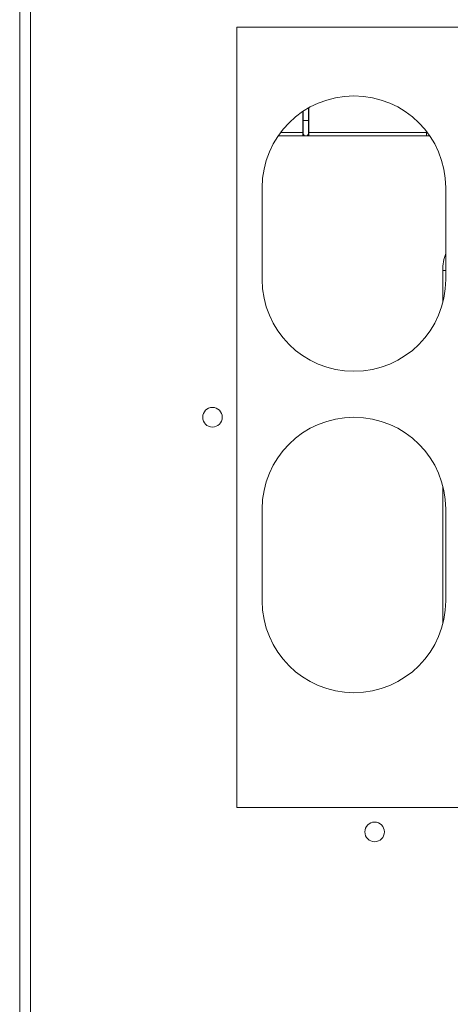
# Model space of a CAD drawing. Extents: x 4774 to 8448, y 27273 to 31291.
# Tile 93 of 101: x 5894 to 6035, y 30722 to 31044. Entities that reach past the tile are written whole.
import ezdxf

# ---------------------------------------------------------------- set-up
doc = ezdxf.new("R2010")
doc.units = 0
doc.header["$LTSCALE"] = 7.5
doc.header["$MEASUREMENT"] = 0
doc.layers.get('0').update_dxf_attribs({"linetype": 'CONTINUOUS', "lineweight": 18})

msp = doc.modelspace()

# ---------------------------------------------------------------- linework, layer by layer
at = {"linetype": 'Continuous'}
for p, q in [((5894.176, 31249.071), (5894.176, 30369.071)), ((5897.676, 31249.071), (5897.676, 30369.071)), ((5965.176, 30786.571), (5965.176, 31041.571)), ((5965.176, 31041.571), (6355.176, 31041.571)), ((5988.576, 31006.571), (5988.576, 31015.128)), ((5988.676, 31006.071), (5988.676, 31015.179)), ((5986.676, 31006.071), (5986.676, 31013.915)), ((5986.776, 31006.571), (5986.776, 31013.98)), ((5988.576, 31011.071), (5986.776, 31011.071)), ((5986.776, 31006.071), (5978.744, 31006.071)), ((5979.453, 31007.071), (5986.676, 31007.071)), ((5986.776, 31006.071), (5986.726, 31006.302)), ((5987.276, 31006.071), (5986.776, 31006.571)), ((5986.776, 31006.071), (5988.576, 31006.071)), ((5988.576, 31006.571), (5988.076, 31006.071)), ((5988.627, 31006.302), (5988.576, 31006.071)), ((6028.108, 31006.071), (5988.576, 31006.071)), ((5988.676, 31007.071), (6027.176, 31007.071)), ((6027.176, 31007.347), (6027.176, 31006.071)), ((5973.426, 30989.071), (5973.426, 30959.071)), ((6033.426, 30959.071), (6033.426, 30989.071)), ((6032.426, 30962.071), (6033.426, 30962.071)), ((6032.426, 30951.548), (6032.426, 30962.071)), ((6032.426, 30846.548), (6032.426, 30891.594)), ((5973.426, 30884.071), (5973.426, 30854.071)), ((6033.426, 30854.071), (6033.426, 30884.071)), ((6355.176, 30786.571), (5965.176, 30786.571))]:
    msp.add_line(p, q, dxfattribs=at)
for centre in [(5957.176, 30914.071), (6010.176, 30778.571)]:
    msp.add_circle(centre, 3.2, dxfattribs=at)
for centre, radius, start, end in [((6003.426, 30989.071), 30, 0, 180), ((6048.426, 30962.071), 16, 159.70374, 180), ((6003.426, 30959.071), 30, 180, 0), ((6003.426, 30884.071), 30, 0, 180), ((6003.426, 30854.071), 30, 180, 0)]:
    msp.add_arc(centre, radius, start, end, dxfattribs=at)

doc.saveas('drawing.dxf')
